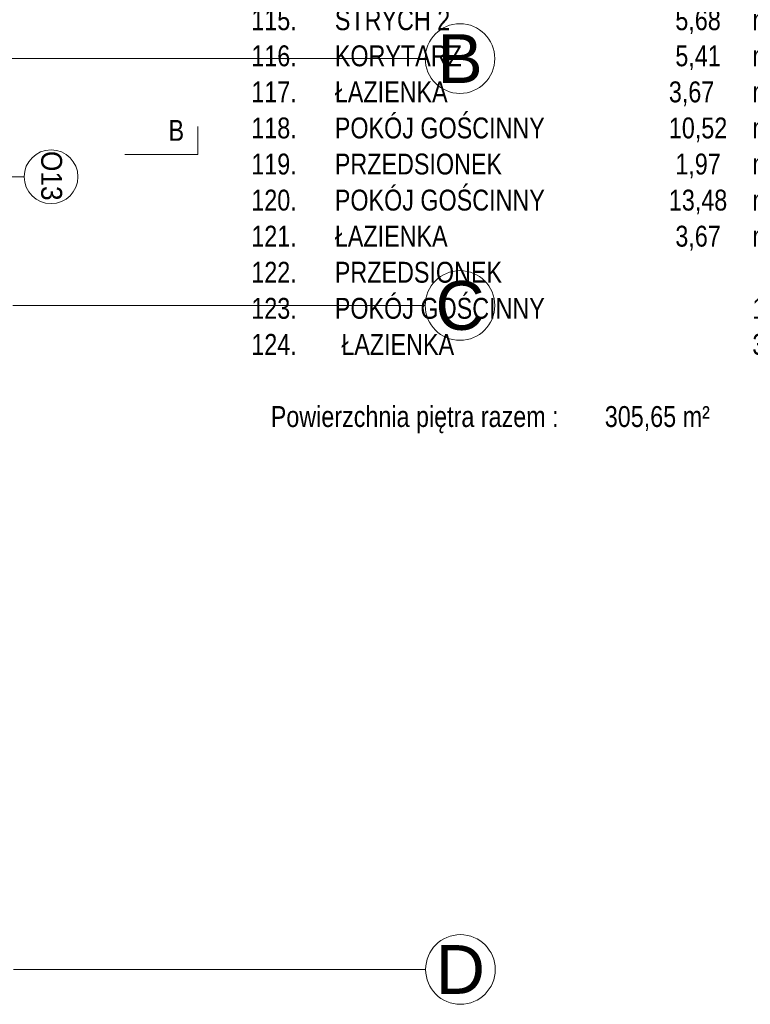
# Model space of a CAD drawing. Header units: millimetres. Extents: x -573548 to 674770, y -184010 to -47794.
# Tile 45 of 181: x 118485 to 123735, y -155272 to -148203. Entities that reach past the tile are written whole.
import ezdxf
from ezdxf.enums import TextEntityAlignment as Align

# ---------------------------------------------------------------- set-up
doc = ezdxf.new("R2010")
doc.units = ezdxf.units.MM
for name, color, linetype, lineweight in [('A.05 RZUT 1 PIĘTRA_is$0$0_Nr_pióra__25', 8, 'Continuous', 9), ('A.05 RZUT 1 PIĘTRA_is$0$A-OKNA-OPIS_Nr_pióra__2', 8, 'Continuous', 9), ('A.05 RZUT 1 PIĘTRA_is$0$A-OKNA-OPIS_Nr_pióra__8', 8, 'Continuous', 9), ('A.05 RZUT 1 PIĘTRA_is$0$A-OPISY-3_Nr_pióra__1', 8, 'Continuous', 9), ('A.05 RZUT 1 PIĘTRA_is$0$opisy inne_Nr_pióra__25', 8, 'Continuous', 9), ('A.05 RZUT 1 PIĘTRA_is$0$Structural - Grid', 8, 'Continuous', 9), ('A.05 RZUT 1 PIĘTRA_is$0$Structural - Grid_Nr_pióra__17', 8, 'Continuous', 9)]:
    doc.layers.add(name, color=color, linetype=linetype, lineweight=lineweight)
doc.styles.add('A.05 RZUT 1 PIĘTRA_is$0$STYL_AUTOMATYCZNY_1', font='arial.ttf')
doc.styles.add('A.05 RZUT 1 PIĘTRA_is$0$STYL_AUTOMATYCZNY_4', font='arial.ttf', dxfattribs={"width": 0.8})
doc.styles.add('A.05 RZUT 1 PIĘTRA_is$0$STYL_AUTOMATYCZNY_6', font='arial.ttf', dxfattribs={"width": 0.9})

# ---------------------------------------------------------------- blocks, each defined once
blk = doc.blocks.new('A.05 RZUT 1 PIĘTRA_is$0$Standardowy znacznik osi_3')
at = {"layer": 'A.05 RZUT 1 PIĘTRA_is$0$Structural - Grid_Nr_pióra__17'}
blk.add_line((2962.2, 0), (0, 0), dxfattribs=at)
blk.add_circle((-250, 0), 250, dxfattribs=at)
at = {"layer": 'A.05 RZUT 1 PIĘTRA_is$0$Structural - Grid_Nr_pióra__17', "style": 'A.05 RZUT 1 PIĘTRA_is$0$STYL_AUTOMATYCZNY_1'}
for tag, p in [('AC_MarkerText_1_0', (-250, -335)), ('AC_MarkerText_1_1', (44118.7, -335))]:
    blk.add_attdef(tag, text='', height=350, rotation=180, dxfattribs=at).set_placement(p, align=Align.TOP_CENTER)
blk = doc.blocks.new('A.05 RZUT 1 PIĘTRA_is$0$Standardowy znacznik osi_4')
at = {"layer": 'A.05 RZUT 1 PIĘTRA_is$0$Structural - Grid_Nr_pióra__17'}
for q in [(0, 0), (42868.7, 0)]:
    blk.add_line((1000, 0), q, dxfattribs=at)
blk.add_circle((-250, 0), 250, dxfattribs=at)
blk.add_point((1000, 0), dxfattribs=at)
blk.add_point((1000, 0), dxfattribs=at)
at = {"layer": 'A.05 RZUT 1 PIĘTRA_is$0$Structural - Grid_Nr_pióra__17', "style": 'A.05 RZUT 1 PIĘTRA_is$0$STYL_AUTOMATYCZNY_1'}
for tag, p in [('AC_MarkerText_1_0', (-250, -335)), ('AC_MarkerText_1_1', (44118.7, -335))]:
    blk.add_attdef(tag, text='', height=350, rotation=180, dxfattribs=at).set_placement(p, align=Align.TOP_CENTER)
blk = doc.blocks.new('A.05 RZUT 1 PIĘTRA_is')
at = {"layer": 'A.05 RZUT 1 PIĘTRA_is$0$0_Nr_pióra__25'}
blk.add_lwpolyline([(119524.7, -99170.1), (120049.6, -99170.1), (120049.6, -98970.1)], dxfattribs=at)
at = {"layer": 'A.05 RZUT 1 PIĘTRA_is$0$A-OKNA-OPIS_Nr_pióra__8'}
blk.add_line((117858.4, -99330.8), (118802, -99330.8), dxfattribs=at)
blk.add_circle((118995, -99330.8), 193, dxfattribs=at)
at = {"layer": 'A.05 RZUT 1 PIĘTRA_is$0$Structural - Grid'}
ref = blk.add_blockref('A.05 RZUT 1 PIĘTRA_is$0$Standardowy znacznik osi_4', (121683.4, -98482.5), dxfattribs=dict(at, zscale=1000, rotation=180))
ref.add_attrib('AC_MarkerText_1', 'B', dxfattribs={"layer": 'A.05 RZUT 1 PIĘTRA_is$0$Structural - Grid_Nr_pióra__17', "color": 20, "lineweight": 15, "true_color": 0xf73328, "height": 350, "style": 'A.05 RZUT 1 PIĘTRA_is$0$STYL_AUTOMATYCZNY_1'}).set_placement((121933.4, -98307.5), align=Align.TOP_CENTER)
ref = blk.add_blockref('A.05 RZUT 1 PIĘTRA_is$0$Standardowy znacznik osi_3', (121683.4, -100254.9), dxfattribs=dict(at, zscale=1000, rotation=180))
ref.add_attrib('AC_MarkerText_1', 'C', dxfattribs={"layer": 'A.05 RZUT 1 PIĘTRA_is$0$Structural - Grid_Nr_pióra__17', "color": 20, "lineweight": 15, "true_color": 0xf73328, "height": 350, "style": 'A.05 RZUT 1 PIĘTRA_is$0$STYL_AUTOMATYCZNY_1'}).set_placement((121933.4, -100079.9), align=Align.TOP_CENTER)
ref = blk.add_blockref('A.05 RZUT 1 PIĘTRA_is$0$Standardowy znacznik osi_3', (121686.6, -105021.8), dxfattribs=dict(at, zscale=1000, rotation=180))
ref.add_attrib('AC_MarkerText_1', 'D', dxfattribs={"layer": 'A.05 RZUT 1 PIĘTRA_is$0$Structural - Grid_Nr_pióra__17', "color": 20, "lineweight": 15, "true_color": 0xf73328, "height": 350, "style": 'A.05 RZUT 1 PIĘTRA_is$0$STYL_AUTOMATYCZNY_1'}).set_placement((121936.6, -104846.8), align=Align.TOP_CENTER)
at = {"layer": 'A.05 RZUT 1 PIĘTRA_is$0$A-OKNA-OPIS_Nr_pióra__2', "insert": (118998.5, -99323.9), "char_height": 150, "attachment_point": 5, "rotation": 270, "style": 'A.05 RZUT 1 PIĘTRA_is$0$STYL_AUTOMATYCZNY_6'}
blk.add_mtext('\\A1;{\\pqc;\\fArial|b0|i0|c238|p0;\\W0.900000;O13}', dxfattribs=at)
at = {"layer": 'A.05 RZUT 1 PIĘTRA_is$0$A-OPISY-3_Nr_pióra__1', "insert": (120434.1, -97579), "char_height": 150, "attachment_point": 4, "line_spacing_factor": 1.035672, "style": 'A.05 RZUT 1 PIĘTRA_is$0$STYL_AUTOMATYCZNY_4'}
blk.add_mtext('\\A1;{\\pql;\\fArial|b0|i0|c238|p0;\\W0.800000;zestawienie pomieszczeń piętra\\P\\pql;\\fArial|b0|i0|c238|p0;\\W0.800000;\\P\\pql;\\fArial|b0|i0|c238|p0;\\W0.800000;101.^IHOL  ZE SCHODAMI^I^I29,92^Im²\\P\\pql;\\fArial|b0|i0|c238|p0;\\W0.800000;102.^IPRACOWNIA BIBLIOTECZNA^I     24,86^Im²\\P\\pql;\\fArial|b0|i0|c238|p0;\\W0.800000;103.^IPRACOWNIA BIBLIOTECZNA^I16,08^Im²\\P\\pql;\\fArial|b0|i0|c238|p0;\\W0.800000;104.^IKORYTARZ^I     ^I   ^I  15,39^Im²\\P\\pql;\\fArial|b0|i0|c238|p0;\\W0.800000;105.^IPRACOWNIA BIBLIOTECZNA  ^I18,01^Im²\\P\\pql;\\fArial|b0|i0|c238|p0;\\W0.800000;106.^IPRACOWNIA BIBLIOTECZNA     ^I26,60^Im²\\P\\pql;\\fArial|b0|i0|c238|p0;\\W0.800000;107.^IPRACOWNIA BIBLIOTECZNA      ^I6,58 ^Im²\\P\\pql;\\fArial|b0|i0|c238|p0;\\W0.800000;108.^IWC             ^I^I^I 3,59^Im²\\P\\pql;\\fArial|b0|i0|c238|p0;\\W0.800000;109.^IHOL  ^I               ^I^I 5,55^Im²\\P\\pql;\\fArial|b0|i0|c238|p0;\\W0.800000;110.^IKUCHENKA  ^I^I       ^I4,00^Im²\\P\\pql;\\fArial|b0|i0|c238|p0;\\W0.800000;111.^IPRACOWNIA BIBLIOTECZNA  ^I30,53 ^Im²\\P\\pql;\\fArial|b0|i0|c238|p0;\\W0.800000;112.^IPRACOWNIA BIBLIOTECZNA  ^I31,13^Im²\\P\\pql;\\fArial|b0|i0|c238|p0;\\W0.800000;113.^IKLATKA SCHODOWA  ^I^I16,45^Im²\\P\\pql;\\fArial|b0|i0|c238|p0;\\W0.800000;114.^ISTRYCH 1  ^I^I         ^I  7,53^Im²\\P\\pql;\\fArial|b0|i0|c238|p0;\\W0.800000;115.^ISTRYCH 2        ^I^I 5,68^Im²\\P\\pql;\\fArial|b0|i0|c238|p0;\\W0.800000;116.^IKORYTARZ  ^I^I^I 5,41^Im²\\P\\pql;\\fArial|b0|i0|c238|p0;\\W0.800000;117.^IŁAZIENKA  ^I^I^I3,67^Im²\\P\\pql;\\fArial|b0|i0|c238|p0;\\W0.800000;118.^IPOKÓJ GOŚCINNY ^I^I10,52^Im²\\P\\pql;\\fArial|b0|i0|c238|p0;\\W0.800000;119.^IPRZEDSIONEK  ^I^I 1,97^Im²\\P\\pql;\\fArial|b0|i0|c238|p0;\\W0.800000;120.^IPOKÓJ GOŚCINNY ^I^I13,48^Im²\\P\\pql;\\fArial|b0|i0|c238|p0;\\W0.800000;121.^IŁAZIENKA^I^I     ^I 3,67 ^Im²\\P\\pql;\\fArial|b0|i0|c238|p0;\\W0.800000;122.^IPRZEDSIONEK                ^I^I  2,45 ^Im²\\P\\pql;\\fArial|b0|i0|c238|p0;\\W0.800000;123.  ^IPOKÓJ GOŚCINNY            ^I^I18,79 ^Im²\\P\\pql;\\fArial|b0|i0|c238|p0;\\W0.800000;124. ^I ŁAZIENKA^I                ^I^I3,79^Im²\\P\\pql;\\fArial|b0|i0|c238|p0;\\W0.800000;\\P\\pql;\\fArial|b0|i0|c238|p0;\\W0.800000;   Powierzchnia piętra razem :^I   305,65 m²}', dxfattribs=at)
at = {"layer": 'A.05 RZUT 1 PIĘTRA_is$0$opisy inne_Nr_pióra__25', "insert": (119839.3, -99073), "char_height": 150, "attachment_point": 7, "style": 'A.05 RZUT 1 PIĘTRA_is$0$STYL_AUTOMATYCZNY_4'}
blk.add_mtext('\\A1;{\\pql;\\fArial|b0|i0|c238|p0;\\W0.800000;B}', dxfattribs=at)

msp = doc.modelspace()

# ---------------------------------------------------------------- block references
at = {"color": 150}
msp.add_blockref('A.05 RZUT 1 PIĘTRA_is', (-284.351, -50000), dxfattribs=at)

doc.saveas('drawing.dxf')
